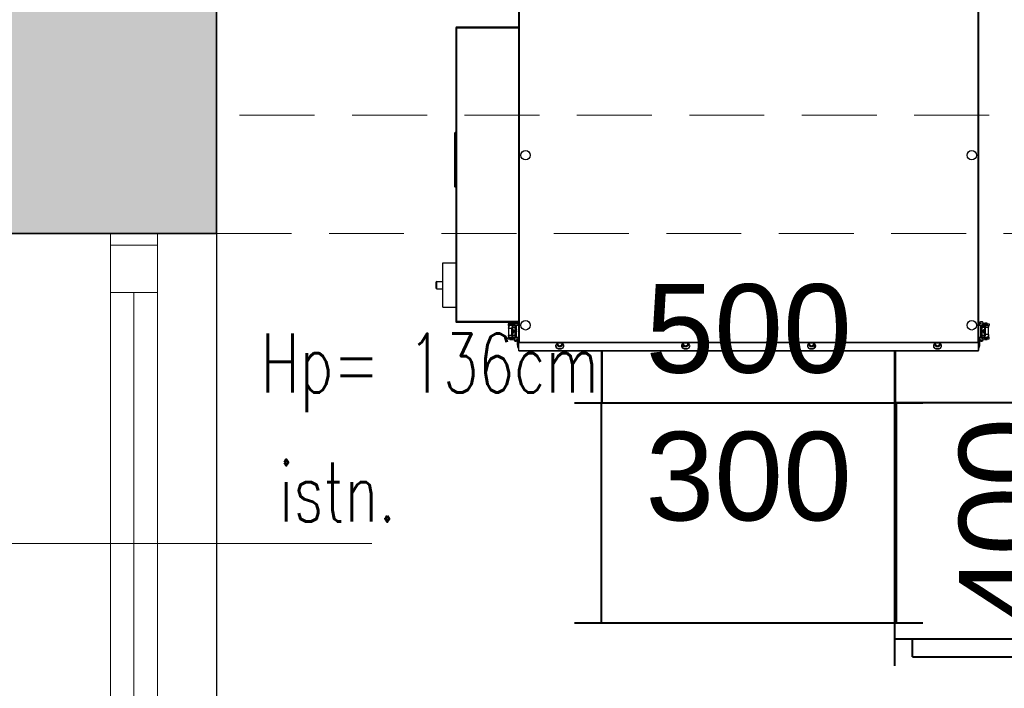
# Model space of a CAD drawing. Header units: millimetres. Extents: x 14400 to 93787, y -21104 to 39413.
# Tile 182 of 256: x 23544 to 23711, y 17698 to 17812. Entities that reach past the tile are written whole.
import ezdxf

# ---------------------------------------------------------------- set-up
doc = ezdxf.new("R2010")
doc.units = ezdxf.units.MM
doc.linetypes.add('HIDDEN', pattern=[9.525, 6.35, -3.175])
for name, color, linetype, lineweight in [('!MODUS_HATCH_ŚCIANA', 254, 'Continuous', 9), ('__MODUS_ŚCIANY', 2, 'Continuous', 35), ('Cienka', 3, 'Continuous', 9), ('FL_WENTYLACJA', 7, 'Continuous', 50), ('FLUID-N2', 204, 'Continuous', 40), ('Okna', 3, 'Continuous', 13), ('Opis', 8, 'Continuous', 13), ('Widok', 1, 'Continuous', 15)]:
    doc.layers.add(name, color=color, linetype=linetype, lineweight=lineweight)
doc.layers.add('B1_ASSEMBLY_MEMBERS', color=7, linetype='Continuous')
doc.layers.add('FLUID-N2-150-DIM', color=7, linetype='Continuous')
doc.styles.add('ARCHETYP', font='romans.shx', dxfattribs={"height": 15})
doc.styles.add('FDBES', font='arial.ttf')

# ---------------------------------------------------------------- blocks, each defined once
blk = doc.blocks.new('dsgsdg')
at = {"layer": 'B1_ASSEMBLY_MEMBERS', "linetype": 'Continuous'}
for p, q in [((48919.18, -49833.64), (48919.33, -49833.62)), ((48919.23, -49832.91), (48919.23, -49833.41)), ((48919.33, -49832.91), (48919.23, -49832.91)), ((48919.33, -49833.41), (48919.23, -49833.41)), ((48919.33, -49834.03), (48919.33, -49832.6)), ((48919.33, -49832.6), (48919.63, -49832.6)), ((48919.33, -49832.92), (48919.63, -49832.92)), ((48919.33, -49833.7), (48919.63, -49833.7)), ((48919.43, -49833.52), (48919.43, -49833.12)), ((48919.43, -49833.12), (48919.63, -49833.12)), ((48919.43, -49833.52), (48919.63, -49833.52)), ((48919.63, -49832.72), (48919.63, -49832.6)), ((48919.63, -49834.05), (48919.63, -49832.71)), ((48919.63, -49832.71), (48919.76, -49832.71)), ((48919.63, -49832.71), (48919.78, -49832.71)), ((48919.88, -49833.78), (48919.63, -49833.78)), ((48919.63, -49834.05), (48919.63, -49834.35)), ((48919.63, -49834.05), (48921.58, -49834.05)), ((48919.88, -49833.39), (48919.88, -49834.05)), ((48919.88, -49833.53), (48919.91, -49833.52)), ((48919.88, -49833.52), (48919.91, -49833.52)), ((48919.88, -49834.03), (48920.24, -49833.97)), ((48919.89, -49833.26), (48919.89, -49832.69)), ((48921.13, -49832.69), (48919.89, -49832.69)), ((48919.89, -49833.26), (48921.13, -49833.26)), ((48919.89, -49833.38), (48921.13, -49833.38)), ((48919.91, -49833.82), (48919.91, -49833.38)), ((48919.91, -49833.82), (48921.31, -49833.82)), ((48920.18, -49833.82), (48920.18, -49833.9)), ((48920.28, -49833.9), (48920.18, -49833.9)), ((48920.24, -49833.97), (48920.24, -49833.9)), ((48920.24, -49833.97), (48920.24, -49833.97)), ((48920.28, -49834.05), (48920.28, -49833.82)), ((48920.48, -49833.97), (48920.28, -49833.97)), ((48920.48, -49834.05), (48920.48, -49833.96)), ((48920.51, -49834.01), (48920.51, -49834.05)), ((48920.71, -49834.05), (48920.71, -49834.01)), ((48920.73, -49834.05), (48920.73, -49833.96)), ((48920.93, -49833.97), (48920.73, -49833.97)), ((48920.93, -49834.05), (48920.93, -49833.82)), ((48921, -49833.95), (48920.93, -49833.95)), ((48920.97, -49833.95), (48920.97, -49833.97)), ((48920.98, -49833.97), (48920.97, -49833.97)), ((48920.97, -49833.97), (48920.97, -49833.97)), ((48920.97, -49833.97), (48920.97, -49833.97)), ((48920.98, -49833.97), (48921.33, -49834.03)), ((48921, -49833.82), (48921, -49833.95)), ((48921.03, -49833.92), (48921, -49833.95)), ((48921.03, -49833.92), (48921.03, -49833.82)), ((48921.13, -49832.69), (48921.13, -49833.26)), ((48921.31, -49833.43), (48921.31, -49833.82)), ((48921.31, -49833.52), (48921.33, -49833.52)), ((48921.31, -49833.52), (48921.33, -49833.53)), ((48921.33, -49832.71), (48921.33, -49832.72)), ((48921.33, -49832.71), (48921.58, -49832.71)), ((48921.58, -49832.71), (48921.33, -49832.71)), ((48921.33, -49834.05), (48921.33, -49833.48)), ((48921.58, -49833.78), (48921.33, -49833.78)), ((48921.58, -49832.72), (48921.58, -49832.6)), ((48921.88, -49832.6), (48921.58, -49832.6)), ((48921.58, -49834.05), (48921.58, -49832.71)), ((48921.58, -49832.92), (48921.88, -49832.92)), ((48921.58, -49833.12), (48921.78, -49833.12)), ((48921.58, -49833.52), (48921.78, -49833.52)), ((48921.88, -49833.7), (48921.58, -49833.7)), ((48921.58, -49834.35), (48921.58, -49834.05)), ((48921.78, -49833.12), (48921.78, -49833.52)), ((48921.88, -49834.03), (48921.88, -49832.6)), ((48921.88, -49832.91), (48921.98, -49832.91)), ((48921.88, -49833.41), (48921.98, -49833.41)), ((48921.88, -49833.62), (48922.04, -49833.64)), ((48921.98, -49833.41), (48921.98, -49832.91)), ((48923.81, -49834.35), (48828.95, -49834.35)), ((48830.34, -49834.49), (48922.42, -49834.49)), ((48919.26, -49834.14), (48919.35, -49834.12)), ((48921.87, -49834.12), (48921.96, -49834.14)), ((48921.96, -49834.14), (48921.97, -49834.14)), ((48922.42, -49834.49), (48922.46, -49834.47)), ((48922.42, -49912.21), (48922.42, -49834.49)), ((48922.47, -49834.39), (48922.47, -49834.44)), ((48922.52, -49834.43), (48922.47, -49834.43)), ((48922.52, -49834.35), (48922.52, -49834.42)), ((48922.52, -49834.43), (48922.62, -49834.42)), ((48922.52, -49912.28), (48922.52, -49834.43)), ((48922.84, -49834.16), (48922.53, -49834.16)), ((48923.88, -49834.42), (48922.62, -49834.42)), ((48923.79, -49834.35), (48923.79, -49834.42)), ((48923.81, -49834.35), (48923.81, -49834.42)), ((48923.84, -49912.28), (48923.84, -49834.42)), ((48923.88, -49912.28), (48923.88, -49834.42)), ((48922.86, -49840.95), (48922.69, -49840.95)), ((48922.69, -49841.75), (48922.86, -49841.75)), ((48923.09, -49841.35), (48922.86, -49840.95)), ((48922.86, -49841.75), (48923.09, -49841.35)), ((48932.74, -49848.4), (48923.88, -49848.4)), ((48932.74, -49848.47), (48923.88, -49848.47)), ((48932.74, -49848.61), (48923.88, -49848.61)), ((48932.74, -49898.33), (48932.74, -49848.4)), ((48922.86, -49862.29), (48922.69, -49862.29)), ((48923.09, -49862.69), (48922.86, -49862.29)), ((48923.14, -49862.01), (48923.14, -49862.17)), ((48922.69, -49863.09), (48922.86, -49863.09)), ((48922.86, -49863.09), (48923.09, -49862.69)), ((48922.86, -49883.62), (48922.69, -49883.62)), ((48923.09, -49884.02), (48922.86, -49883.62)), ((48922.86, -49884.42), (48923.09, -49884.02)), ((48922.69, -49884.42), (48922.86, -49884.42)), ((48923.14, -49884.54), (48923.14, -49884.7)), ((48923.88, -49898.19), (48932.74, -49898.19)), ((48923.88, -49898.33), (48932.74, -49898.33)), ((48922.86, -49904.95), (48922.69, -49904.95)), ((48922.69, -49905.75), (48922.86, -49905.75)), ((48923.09, -49905.35), (48922.86, -49904.95)), ((48922.86, -49905.75), (48923.09, -49905.35)), ((48828.95, -49912.35), (48923.81, -49912.35)), ((48830.34, -49912.21), (48922.42, -49912.21)), ((48869.08, -49912.35), (48869.08, -49922.81)), ((48869.22, -49922.81), (48869.22, -49912.35)), ((48918.94, -49912.35), (48918.94, -49922.81)), ((48919.08, -49912.35), (48919.08, -49922.81)), ((48919.63, -49912.35), (48919.63, -49912.65)), ((48921.58, -49912.65), (48921.58, -49912.35)), ((48922.46, -49912.23), (48922.42, -49912.21)), ((48922.44, -49912.25), (48922.42, -49912.21)), ((48922.47, -49912.31), (48922.47, -49912.26)), ((48922.52, -49912.28), (48922.47, -49912.28)), ((48922.52, -49912.35), (48922.52, -49912.28)), ((48922.52, -49912.28), (48922.62, -49912.28)), ((48923.88, -49912.28), (48922.62, -49912.28)), ((48923.79, -49912.35), (48923.79, -49912.28)), ((48923.81, -49912.35), (48923.81, -49912.28)), ((48919.33, -49913.09), (48919.18, -49913.06)), ((48919.23, -49913.3), (48919.23, -49913.8)), ((48919.33, -49913.3), (48919.23, -49913.3)), ((48919.33, -49913.8), (48919.23, -49913.8)), ((48919.26, -49912.57), (48919.25, -49912.57)), ((48919.35, -49912.58), (48919.26, -49912.57)), ((48919.33, -49912.67), (48919.33, -49914.1)), ((48919.33, -49913), (48919.63, -49913)), ((48919.63, -49913.79), (48919.33, -49913.79)), ((48919.33, -49914.1), (48919.63, -49914.1)), ((48919.43, -49913.59), (48919.43, -49913.19)), ((48919.63, -49913.19), (48919.43, -49913.19)), ((48919.63, -49913.59), (48919.43, -49913.59)), ((48919.63, -49912.65), (48919.63, -49914)), ((48921.58, -49912.65), (48919.63, -49912.65)), ((48919.63, -49912.92), (48919.88, -49912.92)), ((48919.63, -49913.98), (48919.63, -49914.1)), ((48919.63, -49914), (48919.88, -49914)), ((48919.88, -49914), (48919.63, -49914)), ((48919.88, -49912.65), (48919.88, -49913.23)), ((48920.24, -49912.73), (48919.88, -49912.67)), ((48919.91, -49913.18), (48919.88, -49913.18)), ((48919.91, -49913.19), (48919.88, -49913.19)), ((48919.88, -49914), (48919.88, -49913.99)), ((48919.91, -49913.27), (48919.91, -49912.89)), ((48921.31, -49912.89), (48919.91, -49912.89)), ((48921.32, -49913.32), (48920.08, -49913.32)), ((48920.08, -49914.01), (48920.08, -49913.44)), ((48921.32, -49913.44), (48920.08, -49913.44)), ((48920.08, -49914.01), (48921.32, -49914.01)), ((48920.18, -49912.78), (48920.21, -49912.75)), ((48920.18, -49912.78), (48920.18, -49912.89)), ((48920.21, -49912.89), (48920.21, -49912.75)), ((48920.21, -49912.75), (48920.28, -49912.75)), ((48920.24, -49912.75), (48920.24, -49912.73)), ((48920.24, -49912.73), (48920.24, -49912.73)), ((48920.24, -49912.73), (48920.25, -49912.73)), ((48920.25, -49912.73), (48920.25, -49912.73)), ((48920.28, -49912.89), (48920.28, -49912.65)), ((48920.28, -49912.74), (48920.48, -49912.74)), ((48920.48, -49912.65), (48920.48, -49912.75)), ((48920.51, -49912.65), (48920.51, -49912.69)), ((48920.71, -49912.69), (48920.71, -49912.65)), ((48920.73, -49912.65), (48920.73, -49912.75)), ((48920.73, -49912.74), (48920.93, -49912.74)), ((48920.93, -49912.89), (48920.93, -49912.65)), ((48920.93, -49912.8), (48921.03, -49912.8)), ((48920.97, -49912.73), (48920.97, -49912.8)), ((48920.98, -49912.73), (48920.97, -49912.73)), ((48921.33, -49912.67), (48920.98, -49912.73)), ((48921.03, -49912.89), (48921.03, -49912.8)), ((48921.31, -49912.89), (48921.31, -49913.32)), ((48921.33, -49913.18), (48921.31, -49913.18)), ((48921.33, -49913.19), (48921.31, -49913.19)), ((48921.32, -49913.44), (48921.32, -49914.01)), ((48921.33, -49913.32), (48921.33, -49912.65)), ((48921.33, -49912.92), (48921.58, -49912.92)), ((48921.58, -49914), (48921.44, -49914)), ((48921.58, -49914), (48921.45, -49914)), ((48921.58, -49914), (48921.58, -49912.65)), ((48921.88, -49913), (48921.58, -49913)), ((48921.78, -49913.19), (48921.58, -49913.19)), ((48921.78, -49913.59), (48921.58, -49913.59)), ((48921.88, -49913.79), (48921.58, -49913.79)), ((48921.58, -49913.98), (48921.58, -49914.1)), ((48921.88, -49914.1), (48921.58, -49914.1)), ((48921.78, -49913.19), (48921.78, -49913.59)), ((48921.96, -49912.57), (48921.87, -49912.58)), ((48921.88, -49914.1), (48921.88, -49912.67)), ((48922.04, -49913.06), (48921.88, -49913.09)), ((48921.88, -49913.3), (48921.98, -49913.3)), ((48921.88, -49913.8), (48921.98, -49913.8)), ((48921.98, -49913.8), (48921.98, -49913.3)), ((48922.53, -49912.54), (48922.84, -49912.54)), ((48869.15, -49922.81), (48869.08, -49922.81)), ((48919.08, -49922.81), (48869.22, -49922.81)), ((48869.22, -49922.95), (48918.94, -49922.95)), ((48886.91, -49923.05), (48886.91, -49922.95)), ((48887.01, -49923.15), (48886.91, -49923.05)), ((48887.04, -49923.15), (48886.94, -49923.05)), ((48886.96, -49922.95), (48886.96, -49923.05)), ((48886.96, -49923.05), (48896.16, -49923.05)), ((48896.11, -49923.15), (48887.01, -49923.15)), ((48896.17, -49923.05), (48896.07, -49923.15)), ((48896.21, -49923.05), (48896.11, -49923.15)), ((48896.16, -49923.05), (48896.16, -49922.95)), ((48896.21, -49922.95), (48896.21, -49923.05)), ((48909.03, -49925.15), (48909.03, -49922.95)), ((48916.53, -49925.15), (48916.53, -49922.95)), ((48918.94, -49922.88), (48918.94, -49922.95)), ((48916.53, -49925.15), (48909.03, -49925.15)), ((48912.18, -49926.15), (48912.18, -49925.15)), ((48913.38, -49926.15), (48913.38, -49925.15)), ((48913.38, -49926.15), (48912.18, -49926.15)), ((48912.38, -49926.35), (48913.18, -49926.35))]:
    blk.add_line(p, q, dxfattribs=at)
for centre in [(48890.78, -49835.55), (48919.58, -49835.55), (48890.78, -49911.15), (48919.58, -49911.15)]:
    blk.add_circle(centre, 0.8, dxfattribs=at)
for centre, radius, start, end in [((48919.65, -49834.03), 0.32, 180, 266.2373), ((48919.89, -49833.8), 0.537, 90.0006, 91.0724), ((48920.67, -49836.56), 2.62, 99.2089, 99.3764), ((48920.61, -49833.17), 0.251, 238.1156, 301.8847), ((48920.61, -49833.53), 0.312, 248.8821, 291.1202), ((48921.56, -49834.03), 0.32, 273.7627, 0), ((48922.53, -49835.35), 1.19, 90, 122.8321), ((48922.27, -49834.3), 0.239, 325.7954, 328.5682), ((48922.84, -49835.35), 1.19, 57.1679, 90), ((48923.74, -49834.49), 0.14, 29.9996, 60.0004), ((48923.09, -49841), 0.348, 90.0046, 94.1009), ((48922.63, -49841.35), 0.4, 277.722, 82.278), ((48922.63, -49841.35), 0.55, 284.7833, 75.2167), ((48923.09, -49841.7), 0.348, 265.8991, 269.9954), ((48922.63, -49862.69), 0.4, 277.722, 82.278), ((48922.63, -49862.69), 0.55, 284.7833, 75.2167), ((48923.09, -49862.33), 0.348, 90.0046, 94.1009), ((48923.26, -49862.17), 0.12, 180, 354.0664), ((48923.09, -49863.04), 0.348, 265.8991, 269.9954), ((48922.63, -49884.02), 0.4, 277.722, 82.278), ((48922.63, -49884.02), 0.55, 284.7833, 75.2167), ((48923.09, -49883.67), 0.348, 90.0046, 94.1009), ((48923.09, -49884.37), 0.348, 265.8991, 269.9954), ((48923.26, -49884.54), 0.12, 5.9336, 180), ((48922.63, -49905.35), 0.4, 277.722, 82.278), ((48922.63, -49905.35), 0.55, 284.7833, 75.2167), ((48923.09, -49905), 0.348, 90.0046, 94.1009), ((48923.09, -49905.7), 0.348, 265.8991, 269.9954), ((48919.65, -49912.67), 0.32, 93.7627, 180), ((48921.56, -49912.67), 0.32, 0, 86.2373), ((48922.53, -49911.35), 1.19, 237.1679, 270), ((48922.84, -49911.35), 1.19, 270, 302.8321), ((48923.74, -49912.21), 0.14, 299.9996, 332.0096), ((48920.61, -49913.53), 0.251, 58.1156, 121.8847), ((48920.61, -49913.18), 0.312, 68.8821, 111.1202), ((48920.55, -49910.15), 2.62, 279.2089, 279.3764), ((48921.32, -49912.9), 0.537, 270.0006, 271.0724), ((48869.22, -49922.81), 0.14, 180, 270), ((48918.94, -49922.81), 0.14, 270, 0), ((48912.38, -49926.15), 0.2, 180, 270), ((48913.18, -49926.15), 0.2, 270, 0)]:
    blk.add_arc(centre, radius, start, end, dxfattribs=at)
at = {"layer": 'B1_ASSEMBLY_MEMBERS', "linetype": 'Continuous', "extrusion": (0, 0, -1)}
for centre, start_param, end_param in [((48886.96, -49923.1), -0.261799, 0), ((48896.16, -49923.1), 0, 0.261799)]:
    blk.add_ellipse(centre, major_axis=(0, 0.05), ratio=1, start_param=start_param, end_param=end_param, dxfattribs=at)
at = {"layer": 'B1_ASSEMBLY_MEMBERS', "linetype": 'Continuous'}
for points, knots in [([(48918.91, -49833.91), (48918.91, -49833.87), (48918.93, -49833.79), (48919.02, -49833.68), (48919.12, -49833.65), (48919.18, -49833.64)], [0, 0, 0, 0, 0.291313, 0.575126, 1, 1, 1, 1]), ([(48919.38, -49834.2), (48919.33, -49834.19), (48919.24, -49834.19), (48919.12, -49834.17), (48919.03, -49834.14), (48918.97, -49834.08), (48918.92, -49834), (48918.91, -49833.94), (48918.91, -49833.91)], [0, 0, 0, 0, 0.246044, 0.443765, 0.559672, 0.700522, 0.849407, 1, 1, 1, 1]), ([(48919, -49833.88), (48919, -49833.82), (48919.03, -49833.74), (48919.1, -49833.67), (48919.15, -49833.65), (48919.18, -49833.64)], [0, 0, 0, 0, 0.518957, 0.763768, 1, 1, 1, 1]), ([(48919.26, -49834.14), (48919.23, -49834.14), (48919.16, -49834.13), (48919.04, -49834.06), (48919, -49833.95), (48919, -49833.88)], [0, 0, 0, 0, 0.233535, 0.479737, 1, 1, 1, 1]), ([(48919.63, -49832.82), (48919.63, -49832.78), (48919.7, -49832.73), (48919.8, -49832.7), (48919.86, -49832.69), (48919.89, -49832.69)], [0, 0, 0, 0, 0.382079, 0.672395, 1, 1, 1, 1]), ([(48919.63, -49833.39), (48919.63, -49833.35), (48919.7, -49833.3), (48919.79, -49833.27), (48919.85, -49833.26), (48919.88, -49833.26)], [0, 0, 0, 0, 0.382443, 0.671643, 1, 1, 1, 1]), ([(48919.89, -49833.38), (48919.89, -49833.38), (48919.89, -49833.38), (48919.88, -49833.39), (48919.88, -49833.39), (48919.88, -49833.39)], [0, 0, 0, 0, 0.624018, 0.816994, 1, 1, 1, 1]), ([(48920, -49833.82), (48920.02, -49833.87), (48920.08, -49833.96), (48920.19, -49833.98), (48920.24, -49833.97)], [0, 0, 0, 0, 0.522939, 1, 1, 1, 1]), ([(48920.61, -49833.58), (48920.53, -49833.58), (48920.39, -49833.55), (48920.27, -49833.45), (48920.24, -49833.39)], [0, 0, 0, 0, 0.504233, 1, 1, 1, 1]), ([(48920.27, -49834.05), (48920.27, -49834.05), (48920.26, -49834.02), (48920.25, -49833.99), (48920.25, -49833.97)], [0, 0, 0, 0, 0.230582, 1, 1, 1, 1]), ([(48920.61, -49833.58), (48920.55, -49833.58), (48920.43, -49833.54), (48920.35, -49833.44), (48920.33, -49833.39)], [0, 0, 0, 0, 0.500603, 1, 1, 1, 1]), ([(48920.39, -49833.38), (48920.42, -49833.41), (48920.49, -49833.46), (48920.61, -49833.49), (48920.73, -49833.46), (48920.8, -49833.41), (48920.83, -49833.38)], [0, 0, 0, 0, 0.249838, 0.5, 0.750162, 1, 1, 1, 1]), ([(48920.41, -49833.82), (48920.42, -49833.83), (48920.44, -49833.88), (48920.47, -49833.93), (48920.49, -49833.97)], [0, 0, 0, 0, 0.279283, 1, 1, 1, 1]), ([(48920.77, -49833.82), (48920.72, -49833.85), (48920.61, -49833.89), (48920.49, -49833.85), (48920.45, -49833.82)], [0, 0, 0, 0, 0.5, 1, 1, 1, 1]), ([(48920.49, -49833.97), (48920.49, -49833.98), (48920.5, -49833.99), (48920.5, -49834), (48920.5, -49834.01)], [0, 0, 0, 0, 0.354168, 1, 1, 1, 1]), ([(48920.98, -49833.39), (48920.94, -49833.45), (48920.82, -49833.55), (48920.68, -49833.58), (48920.61, -49833.58)], [0, 0, 0, 0, 0.495767, 1, 1, 1, 1]), ([(48920.89, -49833.39), (48920.87, -49833.44), (48920.79, -49833.54), (48920.67, -49833.58), (48920.61, -49833.58)], [0, 0, 0, 0, 0.499397, 1, 1, 1, 1]), ([(48920.71, -49834.01), (48920.71, -49834.01), (48920.72, -49834), (48920.72, -49833.98), (48920.73, -49833.97)], [0, 0, 0, 0, 0.139837, 1, 1, 1, 1]), ([(48920.73, -49833.97), (48920.73, -49833.96), (48920.75, -49833.91), (48920.78, -49833.86), (48920.81, -49833.82)], [0, 0, 0, 0, 0.220671, 1, 1, 1, 1]), ([(48920.97, -49833.97), (48920.96, -49833.98), (48920.96, -49834.01), (48920.95, -49834.03), (48920.95, -49834.05)], [0, 0, 0, 0, 0.266874, 1, 1, 1, 1]), ([(48921.21, -49833.82), (48921.2, -49833.87), (48921.13, -49833.96), (48921.02, -49833.98), (48920.98, -49833.97)], [0, 0, 0, 0, 0.522939, 1, 1, 1, 1]), ([(48921.13, -49832.69), (48921.19, -49832.69), (48921.3, -49832.7), (48921.43, -49832.74), (48921.51, -49832.79), (48921.56, -49832.83), (48921.58, -49832.88), (48921.58, -49832.91)], [0, 0, 0, 0, 0.322432, 0.60818, 0.729025, 0.833202, 1, 1, 1, 1]), ([(48921.13, -49833.26), (48921.19, -49833.26), (48921.3, -49833.27), (48921.43, -49833.31), (48921.51, -49833.36), (48921.56, -49833.4), (48921.58, -49833.45), (48921.58, -49833.48)], [0, 0, 0, 0, 0.322432, 0.60818, 0.729025, 0.833202, 1, 1, 1, 1]), ([(48921.33, -49833.48), (48921.33, -49833.45), (48921.28, -49833.41), (48921.21, -49833.39), (48921.16, -49833.38), (48921.13, -49833.38)], [0, 0, 0, 0, 0.382079, 0.672395, 1, 1, 1, 1]), ([(48922.31, -49833.91), (48922.31, -49833.94), (48922.3, -49834), (48922.25, -49834.08), (48922.18, -49834.14), (48922.09, -49834.17), (48921.98, -49834.19), (48921.88, -49834.19), (48921.83, -49834.2)], [0, 0, 0, 0, 0.150623, 0.299623, 0.440504, 0.55634, 0.754009, 1, 1, 1, 1]), ([(48922.21, -49833.88), (48922.21, -49833.95), (48922.17, -49834.06), (48922.06, -49834.13), (48921.99, -49834.14), (48921.96, -49834.14)], [0, 0, 0, 0, 0.520241, 0.766454, 1, 1, 1, 1]), ([(48922.04, -49833.64), (48922.1, -49833.65), (48922.19, -49833.68), (48922.29, -49833.79), (48922.31, -49833.87), (48922.31, -49833.91)], [0, 0, 0, 0, 0.425134, 0.70872, 1, 1, 1, 1]), ([(48922.04, -49833.64), (48922.06, -49833.65), (48922.11, -49833.67), (48922.19, -49833.74), (48922.21, -49833.82), (48922.21, -49833.88)], [0, 0, 0, 0, 0.236232, 0.481043, 1, 1, 1, 1]), ([(48919.25, -49834.14), (48919.25, -49834.14), (48919.25, -49834.14), (48919.25, -49834.14), (48919.25, -49834.14), (48919.26, -49834.14)], [0, 0, 0, 0, 0.180217, 0.254623, 1, 1, 1, 1]), ([(48922.49, -49834.37), (48922.49, -49834.37), (48922.5, -49834.36), (48922.5, -49834.36), (48922.51, -49834.36)], [0, 0, 0, 0, 0.532832, 1, 1, 1, 1]), ([(48922.51, -49834.36), (48922.51, -49834.36), (48922.51, -49834.35), (48922.52, -49834.35), (48922.52, -49834.35)], [0, 0, 0, 0, 0.518844, 1, 1, 1, 1]), ([(48922.51, -49834.43), (48922.51, -49834.42), (48922.51, -49834.42), (48922.52, -49834.42), (48922.52, -49834.42)], [0, 0, 0, 0, 0.505063, 1, 1, 1, 1]), ([(48923.09, -49842.05), (48923.16, -49842.05), (48923.3, -49842.01), (48923.46, -49841.85), (48923.56, -49841.62), (48923.6, -49841.35), (48923.56, -49841.09), (48923.46, -49840.86), (48923.3, -49840.7), (48923.16, -49840.65), (48923.09, -49840.65)], [0, 0, 0, 0, 0.104742, 0.222328, 0.356016, 0.5, 0.643984, 0.777672, 0.895258, 1, 1, 1, 1]), ([(48923.09, -49863.39), (48923.16, -49863.39), (48923.3, -49863.34), (48923.46, -49863.18), (48923.56, -49862.95), (48923.6, -49862.69), (48923.56, -49862.42), (48923.46, -49862.19), (48923.3, -49862.03), (48923.16, -49861.99), (48923.09, -49861.99)], [0, 0, 0, 0, 0.104742, 0.222328, 0.356016, 0.5, 0.643984, 0.777672, 0.895258, 1, 1, 1, 1]), ([(48923.09, -49884.72), (48923.16, -49884.72), (48923.3, -49884.68), (48923.46, -49884.51), (48923.56, -49884.28), (48923.6, -49884.02), (48923.56, -49883.75), (48923.46, -49883.53), (48923.3, -49883.36), (48923.16, -49883.32), (48923.09, -49883.32)], [0, 0, 0, 0, 0.104742, 0.222328, 0.356016, 0.5, 0.643984, 0.777672, 0.895258, 1, 1, 1, 1]), ([(48923.09, -49906.05), (48923.16, -49906.05), (48923.3, -49906.01), (48923.46, -49905.85), (48923.56, -49905.62), (48923.6, -49905.35), (48923.56, -49905.09), (48923.46, -49904.86), (48923.3, -49904.7), (48923.16, -49904.65), (48923.09, -49904.65)], [0, 0, 0, 0, 0.104742, 0.222328, 0.356016, 0.5, 0.643984, 0.777672, 0.895258, 1, 1, 1, 1]), ([(48922.46, -49912.25), (48922.45, -49912.25), (48922.45, -49912.24), (48922.44, -49912.23), (48922.44, -49912.23)], [0, 0, 0, 0, 0.493068, 1, 1, 1, 1]), ([(48922.47, -49912.26), (48922.47, -49912.26), (48922.47, -49912.26), (48922.46, -49912.25), (48922.46, -49912.25)], [0, 0, 0, 0, 0.489068, 1, 1, 1, 1]), ([(48922.47, -49912.28), (48922.47, -49912.27), (48922.47, -49912.27), (48922.46, -49912.26), (48922.46, -49912.26)], [0, 0, 0, 0, 0.49203, 1, 1, 1, 1]), ([(48922.49, -49912.33), (48922.49, -49912.34), (48922.5, -49912.34), (48922.5, -49912.35), (48922.51, -49912.35)], [0, 0, 0, 0, 0.532832, 1, 1, 1, 1]), ([(48922.51, -49912.28), (48922.51, -49912.28), (48922.51, -49912.28), (48922.52, -49912.28), (48922.52, -49912.28)], [0, 0, 0, 0, 0.505063, 1, 1, 1, 1]), ([(48922.51, -49912.35), (48922.51, -49912.35), (48922.51, -49912.35), (48922.52, -49912.35), (48922.52, -49912.35)], [0, 0, 0, 0, 0.518844, 1, 1, 1, 1]), ([(48919.08, -49912.55), (48919.12, -49912.54), (48919.23, -49912.52), (48919.33, -49912.51), (48919.38, -49912.51)], [0, 0, 0, 0, 0.450217, 1, 1, 1, 1]), ([(48919.08, -49912.63), (48919.11, -49912.61), (48919.16, -49912.57), (48919.23, -49912.57), (48919.26, -49912.57)], [0, 0, 0, 0, 0.512903, 1, 1, 1, 1]), ([(48919.18, -49913.06), (48919.17, -49913.06), (48919.14, -49913.06), (48919.11, -49913.05), (48919.08, -49913.04)], [0, 0, 0, 0, 0.241619, 1, 1, 1, 1]), ([(48920.08, -49913.44), (48920.02, -49913.44), (48919.92, -49913.43), (48919.79, -49913.39), (48919.71, -49913.35), (48919.66, -49913.3), (48919.63, -49913.26), (48919.63, -49913.23)], [0, 0, 0, 0, 0.322432, 0.60818, 0.729025, 0.833202, 1, 1, 1, 1]), ([(48920.08, -49914.01), (48920.02, -49914.01), (48919.92, -49914), (48919.79, -49913.96), (48919.71, -49913.92), (48919.66, -49913.87), (48919.63, -49913.83), (48919.63, -49913.8)], [0, 0, 0, 0, 0.322432, 0.60818, 0.729025, 0.833202, 1, 1, 1, 1]), ([(48919.88, -49913.23), (48919.88, -49913.26), (48919.93, -49913.3), (48920.01, -49913.32), (48920.06, -49913.32), (48920.08, -49913.32)], [0, 0, 0, 0, 0.382079, 0.672395, 1, 1, 1, 1]), ([(48920, -49912.89), (48920.02, -49912.84), (48920.08, -49912.75), (48920.19, -49912.72), (48920.24, -49912.73)], [0, 0, 0, 0, 0.522939, 1, 1, 1, 1]), ([(48920.24, -49913.32), (48920.27, -49913.26), (48920.39, -49913.16), (48920.53, -49913.13), (48920.61, -49913.13)], [0, 0, 0, 0, 0.495767, 1, 1, 1, 1]), ([(48920.25, -49912.73), (48920.25, -49912.73), (48920.26, -49912.7), (48920.26, -49912.67), (48920.27, -49912.65)], [0, 0, 0, 0, 0.266874, 1, 1, 1, 1]), ([(48920.33, -49913.32), (48920.35, -49913.27), (48920.43, -49913.16), (48920.55, -49913.13), (48920.61, -49913.13)], [0, 0, 0, 0, 0.499397, 1, 1, 1, 1]), ([(48920.83, -49913.32), (48920.8, -49913.29), (48920.73, -49913.24), (48920.61, -49913.22), (48920.49, -49913.24), (48920.42, -49913.29), (48920.39, -49913.32)], [0, 0, 0, 0, 0.249838, 0.5, 0.750162, 1, 1, 1, 1]), ([(48920.49, -49912.73), (48920.48, -49912.74), (48920.46, -49912.8), (48920.43, -49912.85), (48920.41, -49912.89)], [0, 0, 0, 0, 0.220671, 1, 1, 1, 1]), ([(48920.45, -49912.89), (48920.49, -49912.86), (48920.61, -49912.82), (48920.72, -49912.86), (48920.77, -49912.89)], [0, 0, 0, 0, 0.5, 1, 1, 1, 1]), ([(48920.5, -49912.7), (48920.5, -49912.7), (48920.5, -49912.71), (48920.49, -49912.72), (48920.49, -49912.73)], [0, 0, 0, 0, 0.139837, 1, 1, 1, 1]), ([(48920.61, -49913.13), (48920.68, -49913.13), (48920.82, -49913.16), (48920.94, -49913.26), (48920.98, -49913.32)], [0, 0, 0, 0, 0.504233, 1, 1, 1, 1]), ([(48920.61, -49913.13), (48920.67, -49913.13), (48920.79, -49913.16), (48920.87, -49913.27), (48920.89, -49913.32)], [0, 0, 0, 0, 0.500603, 1, 1, 1, 1]), ([(48920.73, -49912.73), (48920.72, -49912.73), (48920.72, -49912.72), (48920.71, -49912.7), (48920.71, -49912.7)], [0, 0, 0, 0, 0.354168, 1, 1, 1, 1]), ([(48920.81, -49912.89), (48920.8, -49912.87), (48920.77, -49912.82), (48920.74, -49912.77), (48920.73, -49912.73)], [0, 0, 0, 0, 0.279283, 1, 1, 1, 1]), ([(48920.95, -49912.65), (48920.95, -49912.66), (48920.96, -49912.68), (48920.96, -49912.71), (48920.97, -49912.73)], [0, 0, 0, 0, 0.230582, 1, 1, 1, 1]), ([(48921.21, -49912.89), (48921.2, -49912.84), (48921.13, -49912.75), (48921.02, -49912.72), (48920.98, -49912.73)], [0, 0, 0, 0, 0.522939, 1, 1, 1, 1]), ([(48921.32, -49913.32), (48921.32, -49913.32), (48921.33, -49913.32), (48921.33, -49913.32), (48921.33, -49913.32), (48921.33, -49913.32)], [0, 0, 0, 0, 0.624018, 0.816994, 1, 1, 1, 1]), ([(48921.58, -49913.89), (48921.58, -49913.93), (48921.51, -49913.98), (48921.42, -49914.01), (48921.36, -49914.01), (48921.32, -49914.01)], [0, 0, 0, 0, 0.382079, 0.672395, 1, 1, 1, 1]), ([(48921.58, -49913.32), (48921.58, -49913.35), (48921.52, -49913.41), (48921.43, -49913.43), (48921.36, -49913.44), (48921.33, -49913.44)], [0, 0, 0, 0, 0.382443, 0.671643, 1, 1, 1, 1]), ([(48921.83, -49912.51), (48921.88, -49912.51), (48921.98, -49912.52), (48922.09, -49912.53), (48922.18, -49912.57), (48922.25, -49912.62), (48922.3, -49912.7), (48922.31, -49912.76), (48922.31, -49912.8)], [0, 0, 0, 0, 0.246044, 0.443765, 0.559672, 0.700522, 0.849407, 1, 1, 1, 1]), ([(48921.97, -49912.57), (48921.97, -49912.57), (48921.97, -49912.57), (48921.96, -49912.57), (48921.96, -49912.57), (48921.96, -49912.57)], [0, 0, 0, 0, 0.180217, 0.254623, 1, 1, 1, 1]), ([(48921.96, -49912.57), (48921.99, -49912.57), (48922.06, -49912.57), (48922.17, -49912.65), (48922.21, -49912.76), (48922.21, -49912.83)], [0, 0, 0, 0, 0.233535, 0.479737, 1, 1, 1, 1]), ([(48922.31, -49912.8), (48922.31, -49912.84), (48922.29, -49912.92), (48922.19, -49913.03), (48922.1, -49913.05), (48922.04, -49913.06)], [0, 0, 0, 0, 0.291313, 0.575126, 1, 1, 1, 1]), ([(48922.21, -49912.83), (48922.21, -49912.88), (48922.19, -49912.97), (48922.11, -49913.04), (48922.06, -49913.06), (48922.04, -49913.06)], [0, 0, 0, 0, 0.518957, 0.763768, 1, 1, 1, 1]), ([(48886.92, -49923.06), (48886.92, -49923.06), (48886.93, -49923.06), (48886.94, -49923.06), (48886.94, -49923.05)], [0, 0, 0, 0, 0.200393, 1, 1, 1, 1]), ([(48896.17, -49923.05), (48896.18, -49923.06), (48896.19, -49923.06), (48896.2, -49923.06), (48896.21, -49923.05)], [0, 0, 0, 0, 0.628634, 1, 1, 1, 1])]:
    blk.add_open_spline(points, degree=3, knots=knots, dxfattribs=at)
for points in [[(48920.49, -49833.97), (48920.56, -49834), (48920.65, -49834), (48920.73, -49833.97)], [(48920.5, -49834.01), (48920.51, -49834.01), (48920.51, -49834.01), (48920.51, -49834.01)], [(48920.71, -49834.01), (48920.65, -49834.03), (48920.57, -49834.03), (48920.5, -49834.01)], [(48920.71, -49834.01), (48920.71, -49834.01), (48920.71, -49834.01), (48920.71, -49834.01)], [(48922.42, -49834.49), (48922.43, -49834.47), (48922.45, -49834.45), (48922.46, -49834.42)], [(48922.42, -49834.49), (48922.44, -49834.48), (48922.46, -49834.46), (48922.47, -49834.44)], [(48922.42, -49834.49), (48922.44, -49834.48), (48922.45, -49834.46), (48922.47, -49834.44)], [(48922.46, -49834.42), (48922.46, -49834.41), (48922.47, -49834.4), (48922.47, -49834.39)], [(48922.46, -49834.47), (48922.47, -49834.46), (48922.48, -49834.46), (48922.49, -49834.45)], [(48922.47, -49834.39), (48922.48, -49834.39), (48922.48, -49834.38), (48922.49, -49834.37)], [(48922.49, -49834.45), (48922.5, -49834.44), (48922.51, -49834.44), (48922.52, -49834.43)], [(48922.96, -49840.68), (48922.72, -49840.77), (48922.47, -49841.35), (48922.72, -49841.94), (48922.96, -49842.03)], [(48923.06, -49840.65), (48923.03, -49840.66), (48922.99, -49840.66), (48922.96, -49840.68)], [(48923.17, -49840.68), (48923.14, -49840.66), (48923.1, -49840.66), (48923.07, -49840.65)], [(48923.17, -49842.03), (48923.41, -49841.94), (48923.66, -49841.35), (48923.41, -49840.77), (48923.17, -49840.68)], [(48922.96, -49842.03), (48922.99, -49842.04), (48923.03, -49842.05), (48923.06, -49842.05)], [(48923.07, -49842.05), (48923.1, -49842.05), (48923.14, -49842.04), (48923.17, -49842.03)], [(48922.96, -49862.01), (48922.72, -49862.1), (48922.47, -49862.69), (48922.72, -49863.27), (48922.96, -49863.36)], [(48923.06, -49861.99), (48923.03, -49861.99), (48922.99, -49862), (48922.96, -49862.01)], [(48923.17, -49862.01), (48923.14, -49862), (48923.1, -49861.99), (48923.07, -49861.99)], [(48923.17, -49863.36), (48923.41, -49863.27), (48923.66, -49862.69), (48923.41, -49862.1), (48923.17, -49862.01)], [(48922.96, -49863.36), (48922.99, -49863.37), (48923.03, -49863.38), (48923.06, -49863.39)], [(48923.07, -49863.39), (48923.1, -49863.38), (48923.14, -49863.37), (48923.17, -49863.36)], [(48922.96, -49883.34), (48922.72, -49883.43), (48922.47, -49884.02), (48922.72, -49884.6), (48922.96, -49884.7)], [(48923.06, -49883.32), (48923.03, -49883.32), (48922.99, -49883.33), (48922.96, -49883.34)], [(48923.17, -49883.34), (48923.14, -49883.33), (48923.1, -49883.32), (48923.07, -49883.32)], [(48923.17, -49884.7), (48923.41, -49884.6), (48923.66, -49884.02), (48923.41, -49883.43), (48923.17, -49883.34)], [(48922.96, -49884.7), (48922.99, -49884.71), (48923.03, -49884.72), (48923.06, -49884.72)], [(48923.07, -49884.72), (48923.1, -49884.72), (48923.14, -49884.71), (48923.17, -49884.7)], [(48922.96, -49904.68), (48922.72, -49904.77), (48922.47, -49905.35), (48922.72, -49905.94), (48922.96, -49906.03)], [(48923.06, -49904.65), (48923.03, -49904.66), (48922.99, -49904.66), (48922.96, -49904.68)], [(48923.17, -49904.68), (48923.14, -49904.66), (48923.1, -49904.66), (48923.07, -49904.65)], [(48923.17, -49906.03), (48923.41, -49905.94), (48923.66, -49905.35), (48923.41, -49904.77), (48923.17, -49904.68)], [(48922.96, -49906.03), (48922.99, -49906.04), (48923.03, -49906.05), (48923.06, -49906.05)], [(48923.07, -49906.05), (48923.1, -49906.05), (48923.14, -49906.04), (48923.17, -49906.03)], [(48922.46, -49912.26), (48922.45, -49912.25), (48922.45, -49912.24), (48922.44, -49912.23)], [(48922.46, -49912.28), (48922.45, -49912.27), (48922.45, -49912.26), (48922.44, -49912.25)], [(48922.52, -49912.28), (48922.5, -49912.26), (48922.48, -49912.25), (48922.46, -49912.23)], [(48922.47, -49912.31), (48922.47, -49912.3), (48922.46, -49912.29), (48922.46, -49912.28)], [(48922.47, -49912.31), (48922.48, -49912.32), (48922.48, -49912.33), (48922.49, -49912.33)], [(48919.18, -49913.06), (48919.14, -49913.06), (48919.11, -49913.04), (48919.08, -49913.02)], [(48920.73, -49912.73), (48920.65, -49912.7), (48920.56, -49912.7), (48920.49, -49912.73)], [(48920.5, -49912.7), (48920.57, -49912.68), (48920.65, -49912.68), (48920.71, -49912.7)], [(48920.51, -49912.69), (48920.51, -49912.69), (48920.51, -49912.7), (48920.5, -49912.7)], [(48920.71, -49912.7), (48920.71, -49912.7), (48920.71, -49912.69), (48920.71, -49912.69)], [(48886.91, -49923.05), (48886.91, -49923.06), (48886.91, -49923.06), (48886.92, -49923.06)]]:
    blk.add_open_spline(points, degree=3, dxfattribs=at)
blk = doc.blocks.new('*U514')
at = {"linetype": 'Continuous', "lineweight": -2}
for p, q in [((-186.5, -295), (-186.5, 295)), ((186.5, 295), (186.5, -295))]:
    blk.add_line(p, q, dxfattribs=at)
at = {"color": 0, "linetype": 'ByBlock', "lineweight": -2}
for p, q in [((-186.5, 250), (186.5, 250)), ((-186.5, -250), (186.5, -250))]:
    blk.add_line(p, q, dxfattribs=at)
blk = doc.blocks.new('*U529')
at = {"linetype": 'Continuous', "lineweight": -2}
for p, q in [((-155, -245), (-155, 245)), ((155, 245), (155, -245)), ((125, -230), (-125, -230))]:
    blk.add_line(p, q, dxfattribs=at)
at = {"color": 0, "linetype": 'ByBlock', "lineweight": -2}
for p, q in [((-155, 200), (155, 200)), ((-155, -200), (155, -200)), ((-125, -200), (-125, -230)), ((125, -230), (125, -200))]:
    blk.add_line(p, q, dxfattribs=at)

msp = doc.modelspace()

# ---------------------------------------------------------------- hatches: boundary and pattern name
at = {"layer": '!MODUS_HATCH_ŚCIANA', "ltscale": 2}
h = msp.add_hatch(color=8, dxfattribs=at)
h.dxf.hatch_style = 1
h.paths.add_polyline_path([(23885.18233, 17965.36372), (23537.18233, 17965.36372), (23537.18233, 17775.36372), (23577.18233, 17775.36372), (23577.18233, 17925.36372), (23885.18233, 17925.36372)])

# ---------------------------------------------------------------- linework, layer by layer
at = {"layer": '__MODUS_ŚCIANY', "color": 8}
msp.add_lwpolyline([(23537.18233, 17965.36372), (23537.18233, 17775.36372), (23577.18233, 17775.36372), (23577.18233, 17925.36372)], dxfattribs=at)
at = {"layer": 'Cienka', "color": 8, "linetype": 'HIDDEN', "ltscale": 2}
for points in [[(24127.18233, 17795.36372), (23577.18233, 17795.36372)], [(23577.18233, 17775.36372), (24127.18233, 17775.36372)]]:
    msp.add_lwpolyline(points, dxfattribs=at)
at = {"layer": 'DEFPOINTS', "color": 8}
msp.add_lwpolyline([(23577.18233, 17925.36372), (23577.18233, 17555.36372), (24142.18233, 17555.36372), (24142.18233, 17390.36372), (24733.18233, 17390.36372), (24733.18233, 17925.36372), (23577.18233, 17925.36372)], dxfattribs=at)
at = {"layer": 'Okna', "color": 8, "ltscale": 2}
for points in [[(23559.18233, 17775.36372), (23559.18233, 17670.36372)], [(23567.18233, 17775.36372), (23567.18233, 17670.36372)], [(23563.18233, 17765.36372), (23563.18233, 17680.36372)]]:
    msp.add_lwpolyline(points, dxfattribs=at)
msp.add_lwpolyline([(23559.18233, 17773.36372), (23567.18233, 17773.36372), (23567.18233, 17765.36372), (23559.18233, 17765.36372)], close=True, dxfattribs=at)
at = {"layer": 'Okna', "color": 8}
msp.add_lwpolyline([(23510.87364, 17722.86372), (23603.49102, 17722.86372)], dxfattribs=at)
at = {"layer": 'Widok', "color": 8}
msp.add_lwpolyline([(23577.18233, 17775.36372), (23577.18233, 17670.36372)], dxfattribs=at)

# ---------------------------------------------------------------- block references
at = {"layer": 'FL_WENTYLACJA', "rotation": 270}
msp.add_blockref('dsgsdg', (73540.67271, 66679.38601), dxfattribs=at)
at = {"layer": 'FLUID-N2', "linetype": 'Continuous', "xscale": -0.09999999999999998, "yscale": 0.09999999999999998, "zscale": 0.09999999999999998}
msp.add_blockref('*U529', (23707.56641, 17726.66372), dxfattribs=at)
at = {"layer": 'FLUID-N2', "linetype": 'Continuous', "xscale": 0.1, "yscale": 0.1, "zscale": 0.1, "rotation": 270.0000000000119}
msp.add_blockref('*U514', (23667.32808, 17728.01372), dxfattribs=at)

# ---------------------------------------------------------------- texts
at = {"layer": 'FLUID-N2-150-DIM', "insert": (23667.32808, 17746.66372), "char_height": 15, "attachment_point": 5, "style": 'FDBES'}
msp.add_mtext('500\\P300', dxfattribs=at)
at = {"layer": 'FLUID-N2-150-DIM', "insert": (23723.06641, 17726.66372), "char_height": 15, "attachment_point": 5, "rotation": 90, "style": 'FDBES'}
msp.add_mtext('400\\P300', dxfattribs=at)
at = {"layer": 'Opis', "color": 8, "style": 'ARCHETYP', "width": 0.7}
msp.add_text('Hp= 136cm', height=10, rotation=0, dxfattribs=at).set_placement((23584.66956, 17748.40153))
msp.add_text('istn.', height=10, dxfattribs=at).set_placement((23587.79724, 17726.57751))

doc.saveas('drawing.dxf')
